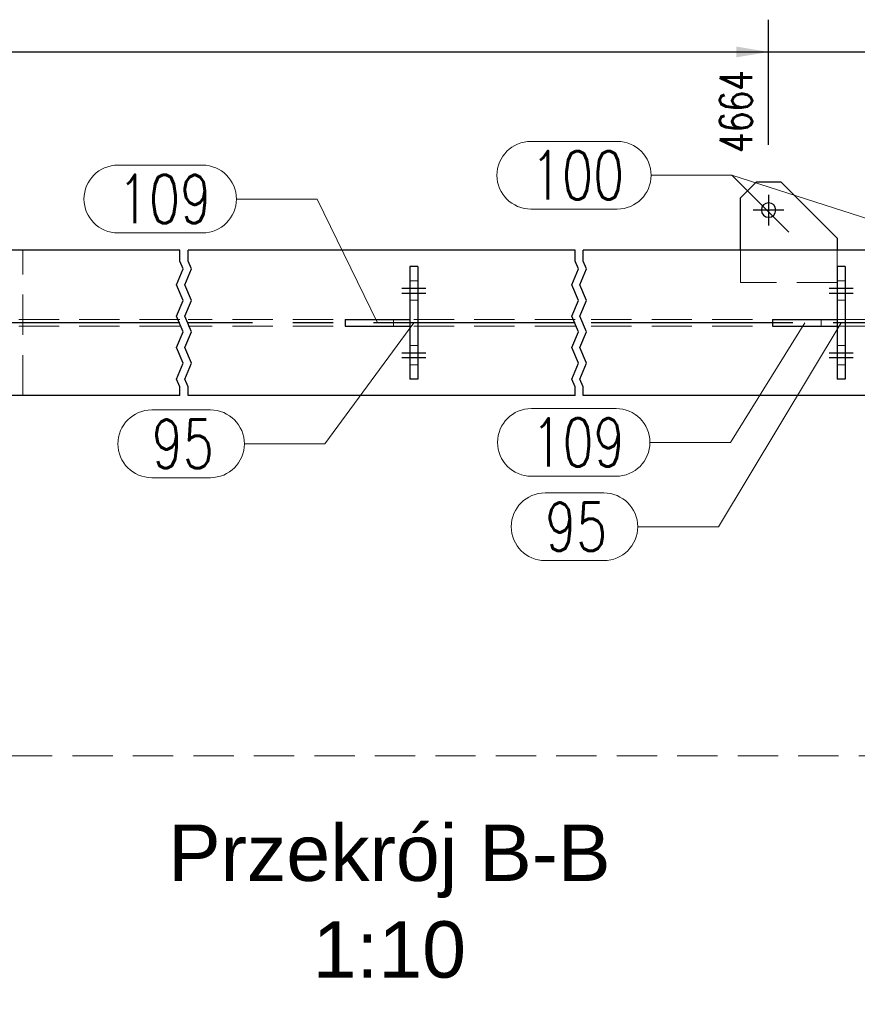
# Model space of a CAD drawing. Header units: millimetres. Extents: x 3526 to 4380, y 11541 to 12002.
# Tile 74 of 127: x 3997 to 4048, y 11679 to 11740. Entities that reach past the tile are written whole.
import ezdxf
from ezdxf.enums import TextEntityAlignment as Align

# ---------------------------------------------------------------- set-up
doc = ezdxf.new("R2010")
doc.units = ezdxf.units.MM
doc.header["$LTSCALE"] = 10
doc.linetypes.add('HIDDEN', pattern=[0.375, 0.25, -0.125])
doc.linetypes.add('MITTE', pattern=[2, 1.25, -0.25, 0.25, -0.25])
doc.layers.get('Defpoints').update_dxf_attribs({"color": 1})
for name, color, linetype, lineweight in [('PS_DIM', 4, 'Continuous', 13), ('PS_Hidden', 2, 'HIDDEN', 9), ('PS_Pos', 1, 'Continuous', 15), ('PS_SOLID', 7, 'Continuous', 30), ('PS_TEXT', 3, 'Continuous', 18)]:
    doc.layers.add(name, color=color, linetype=linetype, lineweight=lineweight)
doc.layers.add('PS_MID', color=5, linetype='MITTE')
doc.layers.add('PS_SHAPE', color=3, linetype='Continuous')
doc.styles.add('ARIAL', font='arial.ttf')
doc.styles.add('simplex', font='simplex.shx', dxfattribs={"width": 0.75})
doc.dimstyles.new('1_20_GŁ_DS1-LS20', dxfattribs={"dimtxt": 2, "dimasz": 2, "dimexe": 2, "dimexo": 5, "dimgap": 1, "dimtad": 1, "dimjust": 4, "dimdec": 0, "dimlfac": 20, "dimtxsty": 'simplex', "dimblk1": 'NONE', "dimsah": 1, "dimcen": 2, "dimclrd": 256, "dimclre": 256, "dimclrt": 4, "dimadec": 1, "dimazin": 0, "dimtfac": 1, "dimtdec": 0, "dimtmove": 2, "dimatfit": 3, "dimfxl": 1, "dimarcsym": 0})

# ---------------------------------------------------------------- blocks, each defined once
blk = doc.blocks.new('*D183')
at = {"layer": 'Defpoints', "color": 0, "transparency": 16777216}
for p in [(4042.968, 11738.132), (4042.968, 11727.374), (3922.961, 11716.824)]:
    blk.add_point(p, dxfattribs=at)
at = {"layer": 'PS_DIM', "lineweight": -2, "transparency": 16777216}
for p, q in [((3922.961, 11721.824), (3922.961, 11740.132)), ((4042.968, 11732.374), (4042.968, 11740.132)), ((3922.961, 11738.132), (4040.968, 11738.132))]:
    blk.add_line(p, q, dxfattribs=at)
at = {"layer": 'PS_DIM', "transparency": 16777216}
blk.add_solid([(4040.968, 11738.466), (4040.968, 11737.799), (4042.968, 11738.132)], dxfattribs=at)
at = {"layer": 'PS_DIM', "color": 4, "transparency": 16777216, "insert": (4040.948, 11734.434), "char_height": 2, "attachment_point": 5, "rotation": 90, "style": 'simplex'}
blk.add_mtext('4664', dxfattribs=at)
blk = doc.blocks.new('_None')
blk = doc.blocks.new('*D184')
at = {"layer": 'Defpoints', "color": 0, "transparency": 16777216}
for p in [(4052.968, 11738.132), (4052.968, 11727.374), (3922.961, 11716.824)]:
    blk.add_point(p, dxfattribs=at)
at = {"layer": 'PS_DIM', "lineweight": -2, "transparency": 16777216}
for p, q in [((3922.961, 11721.824), (3922.961, 11740.132)), ((4052.968, 11732.374), (4052.968, 11740.132)), ((3922.961, 11738.132), (4050.968, 11738.132))]:
    blk.add_line(p, q, dxfattribs=at)
at = {"layer": 'PS_DIM', "transparency": 16777216}
blk.add_solid([(4050.968, 11738.466), (4050.968, 11737.799), (4052.968, 11738.132)], dxfattribs=at)
at = {"layer": 'PS_DIM', "color": 4, "transparency": 16777216, "insert": (4050.948, 11734.434), "char_height": 2, "attachment_point": 5, "rotation": 90, "style": 'simplex'}
blk.add_mtext('4864', dxfattribs=at)
blk = doc.blocks.new('*D185')
at = {"layer": 'Defpoints', "color": 0, "transparency": 16777216}
for p in [(4215.558, 11738.132), (4215.558, 11727.374), (3922.961, 11716.824)]:
    blk.add_point(p, dxfattribs=at)
at = {"layer": 'PS_DIM', "lineweight": -2, "transparency": 16777216}
for p, q in [((3922.961, 11721.824), (3922.961, 11740.132)), ((4215.558, 11732.374), (4215.558, 11740.132)), ((3922.961, 11738.132), (4213.558, 11738.132))]:
    blk.add_line(p, q, dxfattribs=at)
at = {"layer": 'PS_DIM', "transparency": 16777216}
blk.add_solid([(4213.558, 11738.466), (4213.558, 11737.799), (4215.558, 11738.132)], dxfattribs=at)
at = {"layer": 'PS_DIM', "color": 4, "transparency": 16777216, "insert": (4213.538, 11734.505), "char_height": 2, "attachment_point": 5, "rotation": 90, "style": 'simplex'}
blk.add_mtext('9786', dxfattribs=at)
blk = doc.blocks.new('*D186')
at = {"layer": 'Defpoints', "color": 0, "transparency": 16777216}
for p in [(4225.551, 11738.132), (3922.961, 11716.824), (4225.551, 11715.824)]:
    blk.add_point(p, dxfattribs=at)
at = {"layer": 'PS_DIM', "lineweight": -2, "transparency": 16777216}
for p, q in [((3922.961, 11721.824), (3922.961, 11740.132)), ((4225.551, 11720.824), (4225.551, 11740.132)), ((3922.961, 11738.132), (4223.551, 11738.132))]:
    blk.add_line(p, q, dxfattribs=at)
at = {"layer": 'PS_DIM', "transparency": 16777216}
blk.add_solid([(4223.551, 11738.466), (4223.551, 11737.799), (4225.551, 11738.132)], dxfattribs=at)
at = {"layer": 'PS_DIM', "color": 4, "transparency": 16777216, "insert": (4223.531, 11734.505), "char_height": 2, "attachment_point": 5, "rotation": 90, "style": 'simplex'}
blk.add_mtext('9986', dxfattribs=at)
blk = doc.blocks.new('Przekrój')
at = {"layer": 'PS_DIM', "style": 'ARIAL', "flags": 4}
for tag, p in [('PRZEKRÓJ', (7.886, 7.75)), ('SKALA', (7.886, 1.75))]:
    blk.add_attdef(tag, text='', height=3.5, dxfattribs=at).set_placement(p, align=Align.MIDDLE_CENTER)
blk = doc.blocks.new('*X697')
at = {"color": 1}
for p, q in [((4006.468, 11725.155), (4006.468, 11725.824)), ((4006.968, 11725.155), (4006.968, 11725.824)), ((4030.968, 11725.155), (4030.968, 11725.824)), ((4031.468, 11725.155), (4031.468, 11725.824)), ((4006.674, 11724.667), (4006.468, 11725.155)), ((4007.174, 11724.667), (4006.968, 11725.155)), ((4031.174, 11724.667), (4030.968, 11725.155)), ((4031.674, 11724.667), (4031.468, 11725.155)), ((4006.262, 11723.692), (4006.674, 11724.667)), ((4006.762, 11723.692), (4007.174, 11724.667)), ((4030.762, 11723.692), (4031.174, 11724.667)), ((4031.262, 11723.692), (4031.674, 11724.667)), ((4006.674, 11722.717), (4006.262, 11723.692)), ((4007.174, 11722.717), (4006.762, 11723.692)), ((4031.174, 11722.717), (4030.762, 11723.692)), ((4031.674, 11722.717), (4031.262, 11723.692)), ((4006.262, 11721.742), (4006.674, 11722.717)), ((4006.762, 11721.742), (4007.174, 11722.717)), ((4030.762, 11721.742), (4031.174, 11722.717)), ((4031.262, 11721.742), (4031.674, 11722.717)), ((4006.674, 11720.766), (4006.262, 11721.742)), ((4007.174, 11720.766), (4006.762, 11721.742)), ((4031.174, 11720.766), (4030.762, 11721.742)), ((4031.674, 11720.766), (4031.262, 11721.742)), ((4006.262, 11719.791), (4006.674, 11720.766)), ((4006.762, 11719.791), (4007.174, 11720.766)), ((4030.762, 11719.791), (4031.174, 11720.766)), ((4031.262, 11719.791), (4031.674, 11720.766)), ((4006.674, 11718.816), (4006.262, 11719.791)), ((4007.174, 11718.816), (4006.762, 11719.791)), ((4031.174, 11718.816), (4030.762, 11719.791)), ((4031.674, 11718.816), (4031.262, 11719.791)), ((4006.262, 11717.841), (4006.674, 11718.816)), ((4006.762, 11717.841), (4007.174, 11718.816)), ((4030.762, 11717.841), (4031.174, 11718.816)), ((4031.262, 11717.841), (4031.674, 11718.816)), ((4006.468, 11717.353), (4006.262, 11717.841)), ((4006.968, 11717.353), (4006.762, 11717.841)), ((4030.968, 11717.353), (4030.762, 11717.841)), ((4031.468, 11717.353), (4031.262, 11717.841)), ((4006.468, 11716.824), (4006.468, 11717.353)), ((4006.968, 11716.824), (4006.968, 11717.353)), ((4030.968, 11716.824), (4030.968, 11717.353)), ((4031.468, 11716.824), (4031.468, 11717.353))]:
    blk.add_line(p, q, dxfattribs=at)
at = {"layer": 'PS_Hidden', "color": 2, "linetype": 'HIDDEN'}
for p, q in [((3996.718, 11716.824), (3996.718, 11725.824)), ((4041.218, 11723.824), (4041.218, 11725.824)), ((4047.218, 11725.824), (4047.218, 11724.824)), ((4020.718, 11723.924), (4021.218, 11723.924)), ((4047.218, 11723.924), (4047.718, 11723.924)), ((4047.218, 11723.824), (4041.218, 11723.824)), ((4020.718, 11722.724), (4021.218, 11722.724)), ((4047.218, 11722.724), (4047.718, 11722.724)), ((4006.468, 11721.539), (3923.033, 11721.539)), ((4030.968, 11721.539), (4006.968, 11721.539)), ((4019.718, 11721.524), (4019.718, 11721.124)), ((4064.468, 11721.539), (4031.468, 11721.539)), ((4046.218, 11721.524), (4046.218, 11721.124)), ((4006.468, 11721.109), (3923.033, 11721.109)), ((4030.968, 11721.109), (4006.968, 11721.109)), ((4064.468, 11721.109), (4031.468, 11721.109)), ((4020.718, 11719.924), (4021.218, 11719.924)), ((4047.218, 11719.924), (4047.718, 11719.924)), ((4020.718, 11718.724), (4021.218, 11718.724)), ((4047.218, 11718.724), (4047.718, 11718.724))]:
    blk.add_line(p, q, dxfattribs=at)
at = {"layer": 'PS_MID', "color": 5, "linetype": 'MITTE'}
for p, q in [((4042.968, 11729.274), (4042.968, 11727.374)), ((4043.918, 11728.324), (4042.018, 11728.324)), ((4020.218, 11723.474), (4021.718, 11723.474)), ((4020.218, 11723.474), (4021.718, 11723.474)), ((4046.718, 11723.474), (4048.218, 11723.474)), ((4046.718, 11723.474), (4048.218, 11723.474)), ((4020.218, 11723.174), (4021.718, 11723.174)), ((4020.218, 11723.174), (4021.718, 11723.174)), ((4046.718, 11723.174), (4048.218, 11723.174)), ((4046.718, 11723.174), (4048.218, 11723.174)), ((4006.468, 11721.324), (3920.461, 11721.324)), ((4030.968, 11721.324), (4006.968, 11721.324)), ((4064.468, 11721.324), (4031.468, 11721.324)), ((4020.218, 11719.474), (4021.718, 11719.474)), ((4020.218, 11719.474), (4021.718, 11719.474)), ((4020.218, 11719.174), (4021.718, 11719.174)), ((4020.218, 11719.174), (4021.718, 11719.174)), ((4046.718, 11719.474), (4048.218, 11719.474)), ((4046.718, 11719.474), (4048.218, 11719.474)), ((4046.718, 11719.174), (4048.218, 11719.174)), ((4046.718, 11719.174), (4048.218, 11719.174))]:
    blk.add_line(p, q, dxfattribs=at)
at = {"layer": 'PS_SOLID', "color": 7, "linetype": 'Continuous'}
for p, q in [((4042.218, 11730.074), (4041.218, 11729.074)), ((4042.218, 11730.074), (4043.718, 11730.074)), ((4047.218, 11726.574), (4043.718, 11730.074)), ((4041.218, 11725.824), (4041.218, 11729.074)), ((4047.218, 11726.574), (4047.218, 11725.824)), ((4006.468, 11725.824), (3922.961, 11725.824)), ((4030.968, 11725.824), (4006.968, 11725.824)), ((4064.468, 11725.824), (4031.468, 11725.824)), ((4020.718, 11724.824), (4020.718, 11717.824)), ((4021.218, 11724.824), (4020.718, 11724.824)), ((4021.218, 11724.824), (4021.218, 11717.824)), ((4047.218, 11724.824), (4047.218, 11717.824)), ((4047.718, 11724.824), (4047.218, 11724.824)), ((4047.718, 11724.824), (4047.718, 11717.824)), ((4016.718, 11721.524), (4020.718, 11721.524)), ((4016.718, 11721.524), (4016.718, 11721.124)), ((4043.218, 11721.524), (4047.218, 11721.524)), ((4043.218, 11721.524), (4043.218, 11721.124)), ((4016.718, 11721.124), (4020.718, 11721.124)), ((4043.218, 11721.124), (4047.218, 11721.124)), ((4021.218, 11717.824), (4020.718, 11717.824)), ((4047.718, 11717.824), (4047.218, 11717.824)), ((4006.468, 11716.824), (3922.961, 11716.824)), ((4030.968, 11716.824), (4006.968, 11716.824)), ((4064.468, 11716.824), (4031.468, 11716.824))]:
    blk.add_line(p, q, dxfattribs=at)
at = {"layer": 'PS_SOLID', "color": 7, "extrusion": (0, 0, -1)}
blk.add_circle((-4042.968, 11728.324), 0.45, dxfattribs=at)
blk = doc.blocks.new('*X714')
at = {"color": 1}
for p, q in [((4047.468, 11721.324), (4039.852, 11708.673)), ((4029.11, 11710.773), (4032.752, 11710.773)), ((4034.852, 11708.673), (4039.852, 11708.673)), ((4029.11, 11706.573), (4032.752, 11706.573))]:
    blk.add_line(p, q, dxfattribs=at)
for centre, start, end in [((4029.11, 11708.673), 90, 270), ((4032.752, 11708.673), 270, 90)]:
    blk.add_arc(centre, 2.1, start, end, dxfattribs=at)
at = {"color": 2, "style": 'simplex', "width": 0.75}
blk.add_text('95', height=3, dxfattribs=at).set_placement((4029.11, 11707.173))
blk = doc.blocks.new('*X715')
at = {"color": 1}
for p, q in [((4045.218, 11721.324), (4040.611, 11713.907)), ((4028.261, 11716.007), (4033.511, 11716.007)), ((4035.611, 11713.907), (4040.611, 11713.907)), ((4028.261, 11711.807), (4033.511, 11711.807))]:
    blk.add_line(p, q, dxfattribs=at)
for centre, start, end in [((4028.261, 11713.907), 90, 270), ((4033.511, 11713.907), 270, 90)]:
    blk.add_arc(centre, 2.1, start, end, dxfattribs=at)
at = {"color": 2, "style": 'simplex', "width": 0.75}
blk.add_text('109', height=3, dxfattribs=at).set_placement((4028.261, 11712.407))
blk = doc.blocks.new('*X716')
at = {"color": 1}
for p, q in [((4028.225, 11732.584), (4033.582, 11732.584)), ((4035.682, 11730.484), (4040.682, 11730.484)), ((4044.218, 11726.949), (4040.682, 11730.484)), ((4028.225, 11728.384), (4033.582, 11728.384))]:
    blk.add_line(p, q, dxfattribs=at)
for centre, start, end in [((4028.225, 11730.484), 90, 270), ((4033.582, 11730.484), 270, 90)]:
    blk.add_arc(centre, 2.1, start, end, dxfattribs=at)
at = {"color": 2, "style": 'simplex', "width": 0.75}
blk.add_text('100', height=3, dxfattribs=at).set_placement((4028.225, 11728.984))
blk = doc.blocks.new('*X717')
at = {"color": 1}
for p, q in [((4028.225, 11732.584), (4033.582, 11732.584)), ((4035.682, 11730.484), (4040.682, 11730.484)), ((4051.718, 11726.949), (4040.682, 11730.484)), ((4028.225, 11728.384), (4033.582, 11728.384))]:
    blk.add_line(p, q, dxfattribs=at)
for centre, start, end in [((4028.225, 11730.484), 90, 270), ((4033.582, 11730.484), 270, 90)]:
    blk.add_arc(centre, 2.1, start, end, dxfattribs=at)
at = {"color": 2, "style": 'simplex', "width": 0.75}
blk.add_text('100', height=3, dxfattribs=at).set_placement((4028.225, 11728.984))
blk = doc.blocks.new('*X718')
at = {"color": 1}
for p, q in [((4002.616, 11731.108), (4007.866, 11731.108)), ((4009.966, 11729.008), (4014.966, 11729.008)), ((4018.718, 11721.324), (4014.966, 11729.008)), ((4002.616, 11726.908), (4007.866, 11726.908))]:
    blk.add_line(p, q, dxfattribs=at)
for centre, start, end in [((4002.616, 11729.008), 90, 270), ((4007.866, 11729.008), 270, 90)]:
    blk.add_arc(centre, 2.1, start, end, dxfattribs=at)
at = {"color": 2, "style": 'simplex', "width": 0.75}
blk.add_text('109', height=3, dxfattribs=at).set_placement((4002.616, 11727.508))
blk = doc.blocks.new('*X719')
at = {"color": 1}
for p, q in [((4020.968, 11721.324), (4015.461, 11713.82)), ((4004.719, 11715.92), (4008.361, 11715.92)), ((4010.461, 11713.82), (4015.461, 11713.82)), ((4004.719, 11711.72), (4008.361, 11711.72))]:
    blk.add_line(p, q, dxfattribs=at)
for centre, start, end in [((4004.719, 11713.82), 90, 270), ((4008.361, 11713.82), 270, 90)]:
    blk.add_arc(centre, 2.1, start, end, dxfattribs=at)
at = {"color": 2, "style": 'simplex', "width": 0.75}
blk.add_text('95', height=3, dxfattribs=at).set_placement((4004.719, 11712.32))

msp = doc.modelspace()

# ---------------------------------------------------------------- linework, layer by layer
at = {"layer": 'PS_Hidden', "color": 2, "linetype": 'HIDDEN'}
msp.add_lwpolyline([(3921.053, 11694.472), (4118.497, 11694.472), (4118.497, 11572.379), (3921.053, 11572.379)], close=True, dxfattribs=at)

# ---------------------------------------------------------------- block references
at = {"layer": 'PS_DIM'}
ref = msp.add_blockref('Przekrój', (4011.564, 11680.7), dxfattribs=at)
ref.add_attrib('PRZEKRÓJ', 'Przekrój B-B', dxfattribs={"layer": 'PS_TEXT', "height": 3.5, "style": 'ARIAL'}).set_placement((4019.45, 11688.45), align=Align.MIDDLE_CENTER)
ref.add_attrib('SKALA', '1:10', dxfattribs={"layer": 'PS_TEXT', "height": 3.5, "style": 'ARIAL'}).set_placement((4019.45, 11682.45), align=Align.MIDDLE_CENTER)
at = {"layer": 'PS_Pos'}
for name in ['*X716', '*X717', '*X718', '*X719', '*X715', '*X714']:
    msp.add_blockref(name, (0, 0), dxfattribs=at)
at = {"layer": 'PS_SHAPE'}
msp.add_blockref('*X697', (0, 0), dxfattribs=at)

# ---------------------------------------------------------------- dimensions: what is measured, and where the dimension line sits
at = {"layer": 'PS_DIM'}
for base, p2, text, picture, middle in [((4042.968, 11738.132), (4042.968, 11727.374), '4664', '*D183', (4040.948, 11734.434)), ((4052.968, 11738.132), (4052.968, 11727.374), '4864', '*D184', (4050.948, 11734.434)), ((4215.558, 11738.132), (4215.558, 11727.374), '9786', '*D185', (4213.538, 11734.505)), ((4225.551, 11738.132), (4225.551, 11715.824), '9986', '*D186', (4223.531, 11734.505))]:
    dim = msp.add_linear_dim(base=base, p1=(3922.961, 11716.824), p2=p2, text=text, dimstyle='1_20_GŁ_DS1-LS20', dxfattribs=at)
    dim.commit()
    dim.dimension.update_dxf_attribs({"geometry": picture, "text_midpoint": middle, "dimtype": 128, "text_rotation": 90})

doc.saveas('drawing.dxf')
